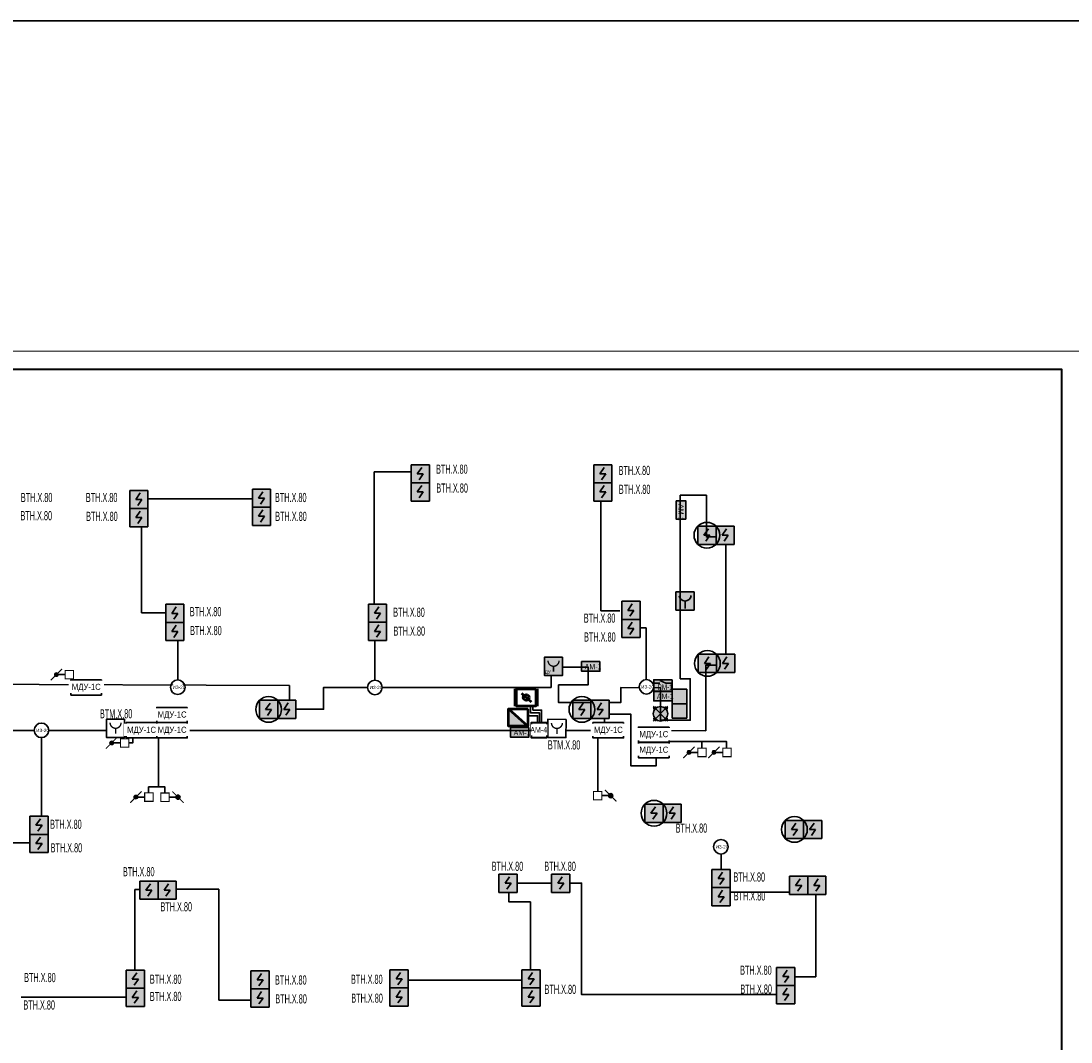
# Model space of a CAD drawing. Header units: millimetres. Extents: x 303602 to 13248484, y -10200551 to -26241.
# Tile 22 of 51: x 600357 to 629217, y -76414 to -48338. Entities that reach past the tile are written whole.
import ezdxf
from ezdxf.enums import TextEntityAlignment as Align

# ---------------------------------------------------------------- set-up
doc = ezdxf.new("R2010")
doc.units = ezdxf.units.MM
doc.set_wipeout_variables(frame=1)
doc.linetypes.add('CONTINOUS', pattern=[0])
for name, color, linetype, lineweight in [('_АПС_Оборудование', 1, 'Continuous', 30), ('RC-Извещатели_пожарные', 1, 'Continuous', 30), ('Воздуховоды', 7, 'Continuous', 18), ('Графика', 253, 'Continuous', 20), ('ОС', 5, 'Continuous', 25), ('Рамка', 7, 'Continuous', 18), ('СОУЭ', 1, 'Continuous', 30), ('СС-011-ПОЖ-СИГНАЛИЗАЦИЯ', 1, 'Continuous', 30), ('УГО АПС и АПЗ$0$_АПС_Оборудование', 1, 'Continuous', 30), ('УГО АПС и АПЗ$0$СС-011-ПОЖ-СИГНАЛИЗАЦИЯ', 1, 'Continuous', 30)]:
    doc.layers.add(name, color=color, linetype=linetype, lineweight=lineweight)
for name, color, linetype in [('EI_HATCH_GALV', 7, 'Continuous'), ('АПС', 5, 'Continuous'), ('АПС_Оборудование', 1, 'Continuous'), ('ССПС', 5, 'Continuous'), ('формат', 250, 'Continuous')]:
    doc.layers.add(name, color=color, linetype=linetype)
doc.layers.add('УГО АПС и АПЗ$0$СС_СОУЭ', color=7, linetype='Continuous', lineweight=35, true_color=0x004961)
doc.styles.add('Arial', font='arial.ttf', dxfattribs={"width": 0.9, "height": 700})
doc.styles.add('Arial Narrow', font='ARIALN.TTF', dxfattribs={"width": 0.9, "height": 600})
doc.styles.add('Arial Narrow_Нум', font='ARIALN.TTF', dxfattribs={"width": 0.7, "height": 250})
doc.styles.add('Arial_2', font='arial.ttf', dxfattribs={"width": 0.9, "height": 400})
doc.styles.add('CP.Text', font='arial.ttf')
doc.styles.get("Standard").update_dxf_attribs({"font": 'isocpeur.ttf', "width": 0.9})

# ---------------------------------------------------------------- blocks, each defined once
blk = doc.blocks.new('*U39')
at = {"color": 0, "lineweight": 0}
blk.add_lwpolyline([(-594, 0), (0, 0), (0, 420), (-594, 420)], close=True, dxfattribs=at)
at = {"lineweight": 40}
blk.add_lwpolyline([(-574, 5), (-5, 5), (-5, 415), (-574, 415)], close=True, dxfattribs=at)
at = {"style": 'Arial', "width": 0.9, "flags": 8}
blk.add_attdef('FORMAT', (-36.87, 1.26), '', height=2.8, dxfattribs=at)
blk = doc.blocks.new('RC-UGO-IRA-01')
blk.add_wipeout([(2.5, 2.5), (2.5, -2.5), (-2.5, -2.5), (-2.5, 2.5)]).dxf.layer = 'RC-Извещатели_пожарные'
blk.add_wipeout([(-2.5, -2.5), (-2.5, 2.5), (2.5, 2.5), (2.5, -2.5)]).dxf.layer = 'RC-Извещатели_пожарные'
at = {"layer": 'RC-Извещатели_пожарные', "ltscale": 30}
blk.add_lwpolyline([(2.5, 2.5), (2.5, -2.5), (-2.5, -2.5), (-2.5, 2.5)], close=True, dxfattribs=at)
at = {"layer": 'RC-Извещатели_пожарные', "ltscale": 30, "const_width": 0.375}
blk.add_lwpolyline([(-1.5, 1.5, 1), (1.5, 1.5, 1)], format="xyb", dxfattribs=at)
blk.add_lwpolyline([(0, 0), (0, -1.5)], dxfattribs=at)
at = {"layer": 'RC-Извещатели_пожарные'}
blk.add_attdef('PSTN', text='', height=1.5, dxfattribs=at).set_placement((2.5, 2.5), align=Align.BOTTOM_CENTER)
blk = doc.blocks.new('ИП 212-64 прот.R3')
blk.add_wipeout([(2.5, 2.5), (2.5, -2.5), (-2.5, -2.5), (-2.5, 2.5)]).dxf.layer = 'RC-Извещатели_пожарные'
blk.add_wipeout([(-2.5, -2.5), (-2.5, 2.5), (2.5, 2.5), (2.5, -2.5)]).dxf.layer = 'RC-Извещатели_пожарные'
at = {"lineweight": 35, "true_color": 0xffffff}
h = blk.add_hatch(color=7, dxfattribs=at)
h.dxf.hatch_style = 1
h.paths.add_polyline_path([(-2.5, 2.5), (-2.5, -2.5), (2.5, -2.5), (2.5, 2.5)])
at = {"color": 1, "linetype": 'ByBlock', "lineweight": -2}
for p, q in [((0.39, 1.77), (-0.83, 0)), ((-0.83, 0), (0.83, 0)), ((0.83, 0), (-0.31, -1.63))]:
    blk.add_line(p, q, dxfattribs=at)
at = {"layer": 'RC-Извещатели_пожарные', "ltscale": 30}
for p, q in [((-2.5, -2.5), (-2.5, 2.5)), ((-2.5, 2.5), (2.5, 2.5)), ((2.5, 2.5), (2.5, -2.5)), ((2.5, -2.5), (-2.5, -2.5))]:
    blk.add_line(p, q, dxfattribs=at)
blk = doc.blocks.new('УГО АПС и АПЗ$0$A$C0ED213A1')
blk.add_wipeout([(-200, 0), (0, -200), (200, 0), (0, 200)])
blk.add_circle((0, 0), 200)
at = {"layer": 'УГО АПС и АПЗ$0$СС-011-ПОЖ-СИГНАЛИЗАЦИЯ', "color": 1, "style": 'CP.Text', "width": 0.8}
blk.add_text('ИЗ-2О', height=90, dxfattribs=at).set_placement((-145, -47))
blk = doc.blocks.new('РМ-4схема')
at = {"lineweight": 40, "ltscale": 2, "true_color": 0xffffff}
h = blk.add_hatch(color=7, dxfattribs=at)
h.dxf.hatch_style = 1
h.paths.add_polyline_path([(-154589, 33976), (-154086, 33976), (-154086, 34289), (-154589, 34289)])
at = {"layer": 'ОС', "color": 1, "lineweight": 30}
for p, q in [((-154420, 34196, 0), (-154589, 34196, 0)), ((-154260, 34196, 0), (-154420, 34270, 0)), ((-154086, 34196, 0), (-154260, 34196, 0))]:
    blk.add_line(p, q, dxfattribs=at)
at = {"layer": 'ОС', "color": 1, "lineweight": 30, "elevation": 0}
blk.add_lwpolyline([(-154086, 34289), (-154589, 34289), (-154589, 33976), (-154086, 33976)], close=True, dxfattribs=at)
at = {"layer": 'ССПС', "color": 1, "lineweight": -2, "ltscale": 1000, "style": 'Arial Narrow_Нум', "width": 0.8}
blk.add_text('РМ-1', height=151, dxfattribs=at).set_placement((-154484, 34011, 0))
blk = doc.blocks.new('авфывыа')
at = {"lineweight": 40, "ltscale": 2, "true_color": 0xffffff}
h = blk.add_hatch(color=7, dxfattribs=at)
h.dxf.hatch_style = 1
h.paths.add_polyline_path([(287843, 200199), (287340, 200199), (287340, 199936), (287843, 199936)])
at = {"layer": 'ОС', "color": 1, "lineweight": 30}
blk.add_lwpolyline([(287843, 200199), (287340, 200199), (287340, 199936), (287843, 199936)], close=True, dxfattribs=at)
at = {"layer": 'ССПС', "color": 1, "lineweight": -2, "ltscale": 1000, "style": 'Arial Narrow', "width": 0.9}
blk.add_text('АМ-1', height=150, dxfattribs=at).set_placement((287425, 199988))
blk = doc.blocks.new('УДП')
at = {"color": 30}
blk.add_wipeout([(324223, -148669), (324222, -149169), (323722, -149169), (323723, -148669)], dxfattribs=at).dxf.layer = 'RC-Извещатели_пожарные'
blk.add_wipeout([(323722, -149169), (323723, -148669), (324223, -148669), (324222, -149169)], dxfattribs=at).dxf.layer = 'RC-Извещатели_пожарные'
at = {"layer": 'EI_HATCH_GALV', "lineweight": 30, "true_color": 0xffffff}
h = blk.add_hatch(color=7, dxfattribs=at)
h.dxf.hatch_style = 1
h.paths.add_polyline_path([(324223, -148669), (324222, -149169), (323722, -149169), (323723, -148669)])
at = {"layer": 'RC-Извещатели_пожарные', "color": 30, "ltscale": 30}
blk.add_lwpolyline([(324223, -148669), (324222, -149169), (323722, -149169), (323723, -148669)], close=True, dxfattribs=at)
at = {"layer": 'RC-Извещатели_пожарные', "color": 30, "ltscale": 30, "const_width": 37.5}
blk.add_lwpolyline([(323823, -148769, 1), (324123, -148769, 1)], format="xyb", dxfattribs=at)
blk.add_lwpolyline([(323972, -148919), (323972, -149069)], dxfattribs=at)
at = {"color": 30, "lineweight": 30, "style": 'Arial Narrow', "width": 0.9}
blk.add_text('ДУ', height=100, dxfattribs=at).set_placement((323814, -149078), align=Align.MIDDLE_CENTER)
blk = doc.blocks.new('ам-4')
blk.add_wipeout([(-197, 213), (223, 213), (223, -207), (-197, -207)]).dxf.layer = 'АПС_Оборудование'
at = {"layer": '_АПС_Оборудование', "lineweight": 40, "ltscale": 100}
blk.add_lwpolyline([(223, -207), (-197, -207), (-197, 213), (223, 213)], close=True, dxfattribs=at)
at = {"layer": '_АПС_Оборудование', "ltscale": 100, "insert": (15, 13), "char_height": 150, "attachment_point": 5, "style": 'Arial Narrow', "bg_fill": 2}
blk.add_mtext_dynamic_manual_height_columns('\\pxi-0.17961;АМ-4', width=300, gutter_width=144375, heights=[0], dxfattribs=at)
blk = doc.blocks.new('_МДУ')
at = {"color": 1}
blk.add_wipeout([(-350, 175), (350, 175), (350, -175), (-350, -175)], dxfattribs=at)
at = {"layer": 'АПС', "color": 1, "lineweight": 30, "ltscale": 200}
blk.add_lwpolyline([(350, 175), (-350, 175), (-350, -175), (350, -175)], close=True, dxfattribs=at)
at = {"layer": 'АПС', "color": 0, "lineweight": 30, "ltscale": 200, "insert": (3, -9), "char_height": 140, "width": 668.29, "attachment_point": 5, "style": 'Arial_2', "bg_fill": 2}
blk.add_mtext('МДУ-1С', dxfattribs=at)
blk = doc.blocks.new('УГО АПС и АПЗ$0$точка сбора')
h = blk.add_hatch(color=255)
h.dxf.hatch_style = 1
h.paths.add_polyline_path([(0, 0), (-88, 88, 0.198912), (-125, 0, 0.198912), (-88, -88)])
h.paths.add_polyline_path([(125, 0, 0.198912), (88, 88), (0, 0), (88, -88, 0.198912)])
h = blk.add_hatch(color=2)
h.dxf.hatch_style = 1
h.paths.add_polyline_path([(88, -88), (0, 0), (-88, -88, 0.414214)])
h.paths.add_polyline_path([(88, 88, 0.414214), (-88, 88), (0, 0)])
at = {"layer": 'УГО АПС и АПЗ$0$СС_СОУЭ', "color": 1}
for p, q in [((-88, 88), (-125, 125)), ((-88, 88), (-125, 88)), ((-88, 88), (-88, 125)), ((88, 88), (125, 125)), ((88, 88), (88, 125)), ((88, 88), (125, 88)), ((-88, -88), (-125, -125)), ((-88, -88), (-125, -88)), ((-88, -88), (-88, -125)), ((88, -88), (125, -125)), ((88, -88), (88, -125)), ((88, -88), (125, -88))]:
    blk.add_line(p, q, dxfattribs=at)
for points in [[(-88, 88), (88, -88)], [(-88, -88), (88, 88)]]:
    blk.add_lwpolyline(points, dxfattribs=at)
blk.add_circle((0, 0), 125, dxfattribs=at)
blk = doc.blocks.new('УГО АПС и АПЗ$0$A$C7da512b9')
at = {"true_color": 0xffffff}
h = blk.add_hatch(color=7, dxfattribs=at)
h.dxf.hatch_style = 1
h.paths.add_polyline_path([(0, 199.9872), (-399.9744, 199.9872), (-399.9744, -199.9872), (0, -199.9872)])
at = {"lineweight": 35, "true_color": 0x0a0aff}
for points in [[(0, 74.9952), (0, 199.9872), (-399.9744, 199.9872), (-399.9744, 74.9952)], [(-399.9744, -74.9952), (-399.9744, -199.9872), (0, -199.9872), (0, -74.9952)]]:
    blk.add_hatch(color=5, dxfattribs=at).paths.add_polyline_path(points)
at = {"color": 5, "lineweight": 35, "true_color": 0x0a0aff}
for p, q in [((-399.9744, 199.9872), (-399.9744, -199.9872)), ((0, 199.9872), (-399.9744, 199.9872)), ((0, -199.9872), (0, 199.9872)), ((-399.9744, -199.9872), (0, -199.9872))]:
    blk.add_line(p, q, dxfattribs=at)
blk = doc.blocks.new('*U96')
at = {"lineweight": 35, "true_color": 0xffffff}
h = blk.add_hatch(color=7, dxfattribs=at)
h.dxf.hatch_style = 1
h.paths.add_polyline_path([(-2.5, 2.5), (-2.5, -2.5), (2.5, -2.5), (2.5, 2.5)])
at = {"color": 1, "linetype": 'ByBlock', "lineweight": -2}
for p, q in [((0.39, 1.76), (-0.83, 0)), ((-0.83, 0), (0.83, 0)), ((0.83, 0), (-0.31, -1.64))]:
    blk.add_line(p, q, dxfattribs=at)
at = {"color": 1, "linetype": 'ByBlock', "lineweight": -2, "ltscale": 0.1}
blk.add_lwpolyline([(-2.5, 2.5), (2.5, 2.5), (2.5, -2.5), (-2.5, -2.5)], close=True, dxfattribs=at)
at = {"layer": 'RC-Извещатели_пожарные'}
blk.add_circle((0, 0), 3.54, dxfattribs=at)
at = {"layer": 'RC-Извещатели_пожарные', "style": 'Arial Narrow_Нум', "width": 0.7}
blk.add_attdef('PSTN', text='', height=2.5, dxfattribs=at).set_placement((5.33, 2.66), align=Align.BOTTOM_CENTER)
blk = doc.blocks.new('пд_пр')
at = {"layer": 'Воздуховоды', "true_color": 0x008800}
h = blk.add_hatch(color=96, dxfattribs=at)
h.dxf.hatch_style = 1
h.paths.add_polyline_path([(468765, -40912, 1), (468654, -40912, 1)])
at = {"layer": 'Воздуховоды', "color": 96, "lineweight": 30, "true_color": 0x008800}
blk.add_line((468640, -40912), (468467, -40912), dxfattribs=at)
at = {"layer": 'Воздуховоды', "color": 96, "true_color": 0x008800, "const_width": 29.5}
blk.add_lwpolyline([(468237, -41028), (468468, -41028), (468467, -40797), (468237, -40797)], close=True, dxfattribs=at)
for points in [[(468553, -40755), (468671, -40873)], [(468749, -40951), (468867, -41069)]]:
    blk.add_lwpolyline(points, dxfattribs=at)
at = {"layer": 'Воздуховоды', "color": 96, "true_color": 0x008800}
blk.add_circle((468710, -40912), 55.4, dxfattribs=at)
blk = doc.blocks.new('озк_выт')
at = {"layer": 'УГО АПС и АПЗ$0$_АПС_Оборудование', "ltscale": 200}
h = blk.add_hatch(color=5, dxfattribs=at)
h.dxf.hatch_style = 1
h.paths.add_polyline_path([(468756, -41333, 1), (468645, -41333, 1)])
at = {"color": 5, "const_width": 29.5}
blk.add_lwpolyline([(468544, -41177), (468661, -41294)], dxfattribs=at)
at = {"layer": 'УГО АПС и АПЗ$0$_АПС_Оборудование', "color": 5, "lineweight": 35, "ltscale": 200}
blk.add_line((468631, -41333), (468458, -41334), dxfattribs=at)
at = {"layer": 'УГО АПС и АПЗ$0$_АПС_Оборудование', "color": 5, "const_width": 29.5}
blk.add_lwpolyline([(468227, -41449), (468458, -41449), (468458, -41218), (468227, -41218)], close=True, dxfattribs=at)
blk.add_lwpolyline([(468740, -41373), (468857, -41490)], dxfattribs=at)
at = {"layer": 'УГО АПС и АПЗ$0$_АПС_Оборудование', "color": 5}
blk.add_circle((468700, -41333), 55.4, dxfattribs=at)
blk = doc.blocks.new('пд_выт')
at = {"layer": 'Воздуховоды', "true_color": 0xcd6928}
h = blk.add_hatch(color=32, dxfattribs=at)
h.dxf.hatch_style = 1
h.paths.add_polyline_path([(468770, -40558, 1), (468659, -40558, 1)])
at = {"layer": 'Воздуховоды', "color": 32, "lineweight": 30, "true_color": 0xcd6928}
blk.add_line((468645, -40558), (468472, -40558), dxfattribs=at)
at = {"layer": 'Воздуховоды', "color": 32, "true_color": 0xcd6928, "const_width": 29.5}
for points in [[(468558, -40401), (468675, -40519)], [(468754, -40597), (468871, -40714)]]:
    blk.add_lwpolyline(points, dxfattribs=at)
blk.add_lwpolyline([(468242, -40674), (468472, -40673), (468472, -40443), (468241, -40443)], close=True, dxfattribs=at)
at = {"layer": 'Воздуховоды', "color": 32, "true_color": 0xcd6928}
blk.add_circle((468715, -40558), 55.4, dxfattribs=at)
blk = doc.blocks.new('озк_пр')
at = {"layer": 'УГО АПС и АПЗ$0$_АПС_Оборудование', "ltscale": 200}
h = blk.add_hatch(color=1, dxfattribs=at)
h.dxf.hatch_style = 1
h.paths.add_polyline_path([(468761, -41723, 1), (468650, -41723, 1)])
at = {"color": 1, "const_width": 29.5}
blk.add_lwpolyline([(468549, -41567), (468666, -41684)], dxfattribs=at)
at = {"layer": 'УГО АПС и АПЗ$0$_АПС_Оборудование', "color": 1, "lineweight": 35, "ltscale": 200}
blk.add_line((468636, -41723), (468463, -41723), dxfattribs=at)
at = {"layer": 'УГО АПС и АПЗ$0$_АПС_Оборудование', "color": 1, "const_width": 29.5}
blk.add_lwpolyline([(468233, -41839), (468463, -41839), (468463, -41608), (468232, -41608)], close=True, dxfattribs=at)
blk.add_lwpolyline([(468745, -41762), (468862, -41880)], dxfattribs=at)
at = {"layer": 'УГО АПС и АПЗ$0$_АПС_Оборудование', "color": 1}
blk.add_circle((468706, -41723), 55.4, dxfattribs=at)
blk = doc.blocks.new('СПЖ')
at = {"layer": 'Графика', "lineweight": 50}
blk.add_hatch(color=1, dxfattribs=at).paths.add_polyline_path([(304821, -36194), (304291, -35711), (304291, -36194)])
at = {"layer": 'Графика', "color": 1, "lineweight": 50}
blk.add_line((304291, -35711), (304821, -36194), dxfattribs=at)
blk.add_lwpolyline([(304821, -35711), (304821, -36194), (304291, -36194), (304291, -35711)], close=True, dxfattribs=at)
blk = doc.blocks.new('ДЗ')
at = {"layer": 'Графика', "color": 1, "lineweight": 50}
for p, q in [((304243, -36530), (304243, -37013)), ((304423, -36650), (304688, -36892)), ((304859, -36530), (304859, -37013))]:
    blk.add_line(p, q, dxfattribs=at)
blk.add_lwpolyline([(304821, -36530), (304821, -37013), (304291, -37013), (304291, -36530)], close=True, dxfattribs=at)
blk.add_circle((304556, -36771), 81.3, dxfattribs=at)
blk = doc.blocks.new('*U89')
at = {"linetype": 'Continuous', "lineweight": -2, "true_color": 0xffffff}
h = blk.add_hatch(color=7, dxfattribs=at)
h.dxf.hatch_style = 1
h.paths.add_polyline_path([(0, 500), (0, 0), (500, 0), (500, 500)])
at = {"color": 1, "linetype": 'Continuous', "lineweight": -2}
blk.add_line((250, 250), (250, 43), dxfattribs=at)
blk.add_lwpolyline([(0, 500), (500, 500), (500, 0), (0, 0)], close=True, dxfattribs=at)
blk.add_arc((250, 417), 167, 186.4495, 353.5853, dxfattribs=at)
at = {"color": 0, "linetype": 'Continuous', "lineweight": -2, "style": 'Arial Narrow_Нум'}
for tag, p in [('INDEX', (-63, -235)), ('NUM_DEVICE', (-64, -630))]:
    blk.add_attdef(tag, p, '', height=125, dxfattribs=at)
at = {"color": 0, "linetype": 'Continuous', "lineweight": -2, "style": 'Arial Narrow_Нум', "flags": 1}
for tag, p in [('NAME_DEVICE', (-64, -421)), ('NUM_POM', (-82, -847))]:
    blk.add_attdef(tag, p, '', height=125, dxfattribs=at)

msp = doc.modelspace()

# ---------------------------------------------------------------- linework, layer by layer
at = {"layer": 'RC-Извещатели_пожарные', "lineweight": 30}
for points in [[(598560, -66575), (607733, -66611), (607733, -67262), (608676, -67262), (608676, -66664), (614929, -66664), (614929, -66105), (615943, -66105), (615943, -66593), (615133, -66593), (615133, -67080), (616841, -67080), (616841, -66668), (617936, -66672), (617936, -67567), (618754, -67567), (618754, -66425), (618477, -66425), (618477, -61377), (619195, -61377), (619195, -62526), (619727, -62526), (619727, -66052), (619180, -66052), (619180, -67855), (617814, -67848), (617814, -68823), (617122, -68823), (617122, -67402), (616398, -67402), (616398, -67850), (596721, -67850)], [(621127, -75111), (615763, -75111), (615763, -72044), (613768, -72044), (613768, -72563), (614361, -72563), (614361, -74427)]]:
    msp.add_lwpolyline(points, dxfattribs=at)
at = {"layer": 'Рамка'}
msp.add_lwpolyline([(572067, -98921), (628967, -98921), (628967, -57921), (572067, -57921)], close=True, dxfattribs=at)
at = {"layer": 'СС-011-ПОЖ-СИГНАЛИЗАЦИЯ', "lineweight": 30}
msp.add_line((605792, -72215), (605792, -75263), dxfattribs=at)
at = {"layer": 'СС-011-ПОЖ-СИГНАЛИЗАЦИЯ', "color": 30, "lineweight": 30, "true_color": 0xf26722}
for points in [[(619073, -68337), (619073, -68155)], [(604135, -69399), (604313, -69399), (604313, -69567)]]:
    msp.add_lwpolyline(points, dxfattribs=at)

# ---------------------------------------------------------------- block references
at = {"color": 6, "rotation": 270}
msp.add_blockref('авфывыа', (418432, 225804), dxfattribs=at)
at = {"color": 7, "linetype": 'CONTINOUS', "lineweight": 30, "ltscale": 100, "xscale": 1.000735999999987, "yscale": 1.000735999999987, "zscale": 1.000735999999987}
msp.add_blockref('*U89', (618359, -64539), dxfattribs=at)
at = {"color": 6}
msp.add_blockref('авфывыа', (328425, -266153), dxfattribs=at)
at = {"layer": 'RC-Извещатели_пожарные', "lineweight": 30}
msp.add_blockref('ДЗ', (309687, -30169), dxfattribs=at)
at = {"layer": 'СС-011-ПОЖ-СИГНАЛИЗАЦИЯ', "lineweight": 30, "xscale": -1}
for p in [(1087430, -27894), (1088118, -27894), (1072228, -29122)]:
    msp.add_blockref('пд_выт', p, dxfattribs=at)
at = {"layer": 'СС-011-ПОЖ-СИГНАЛИЗАЦИЯ', "lineweight": 30}
for name, p in [('озк_выт', (135973, -28348)), ('озк_пр', (147860, -27917))]:
    msp.add_blockref(name, p, dxfattribs=at)
at = {"layer": 'УГО АПС и АПЗ$0$_АПС_Оборудование', "rotation": 270}
for p in [(618458, -67112), (618458, -67512)]:
    msp.add_blockref('УГО АПС и АПЗ$0$A$C7da512b9', p, dxfattribs=at)
at = {"layer": 'УГО АПС и АПЗ$0$_АПС_Оборудование', "xscale": 1.6, "yscale": 1.6, "zscale": 1.6, "rotation": 270}
msp.add_blockref('УГО АПС и АПЗ$0$точка сбора', (617934, -67388, 0), dxfattribs=at)
at = {"layer": 'формат', "xscale": 100, "yscale": 100, "zscale": 100}
msp.add_blockref('*U39', (629467, -99421), dxfattribs=at)

# ---------------------------------------------------------------- texts
at = {"color": 0, "linetype": 'ByBlock', "lineweight": -2, "style": 'Arial Narrow', "width": 0.7, "flags": 1}
for p in [(611765, -60787), (616782, -60822), (611772, -61306), (616789, -61341), (600352, -61566), (602139, -61566), (600342, -62066), (602146, -62085), (607343, -62085), (604997, -64705), (610587, -64721), (605004, -65224), (610594, -65240), (618350, -70657), (613293, -71707), (614739, -71707), (600442, -74766), (603899, -74813), (607338, -74834), (603899, -75285), (614747, -75090), (600422, -75521), (607345, -75353)]:
    msp.add_attdef('ВТН.Х.80', p, '', height=250, dxfattribs=at)

# ---------------------------------------------------------------- next in the draw order: block references
at = {"layer": '_АПС_Оборудование', "color": 0, "lineweight": 30, "xscale": 1.2, "yscale": 1.2, "zscale": 1.2}
for p in [(602148, -66662), (604508, -67842), (616498, -67842), (617748, -68389)]:
    msp.add_blockref('_МДУ', p, dxfattribs=at)
at = {"layer": 'RC-Извещатели_пожарные', "xscale": 99.9999999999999, "yscale": 99.9999999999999, "zscale": 99.9999999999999, "rotation": 359.9525678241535}
for p in [(602956, -67787), (615087, -67791)]:
    msp.add_blockref('RC-UGO-IRA-01', p, dxfattribs=at)
at = {"layer": 'СОУЭ', "color": 6, "xscale": 100, "yscale": 100, "zscale": 100}
for p in [(611332, -60789), (616348, -60789), (603595, -61494), (606967, -61458), (619711, -62479), (617121, -64544), (604586, -64627), (610155, -64622), (619723, -66003), (607663, -67268), (618256, -70124), (600852, -70454), (613745, -72050), (615191, -72050), (619598, -71918), (621732, -72107), (603873, -72237), (603499, -74686), (606928, -74705), (610748, -74677), (614376, -74677), (621377, -74611)]:
    msp.add_blockref('ИП 212-64 прот.R3', p, dxfattribs=at)
at = {"layer": 'СС-011-ПОЖ-СИГНАЛИЗАЦИЯ', "lineweight": 30}
msp.add_blockref('УДП', (291021, 82837), dxfattribs=at)
at = {"layer": 'УГО АПС и АПЗ$0$_АПС_Оборудование'}
for p in [(604667, -66658), (610084, -66663), (617549, -66647), (600920, -67843), (619594, -71045)]:
    msp.add_blockref('УГО АПС и АПЗ$0$A$C0ED213A1', p, dxfattribs=at)

# ---------------------------------------------------------------- next in the draw order: linework, layer by layer
at = {"layer": 'СС-011-ПОЖ-СИГНАЛИЗАЦИЯ', "lineweight": 30}
for p, q in [((610060, -64372), (610060, -60735)), ((610060, -60735), (611082, -60735)), ((603845, -61477), (606717, -61477)), ((604332, -64614), (603670, -64614)), ((616819, -64555), (616295, -64555)), ((617543, -66449), (617543, -65027)), ((600920, -68045), (600920, -70198)), ((619598, -71668), (619598, -71253)), ((603482, -74446), (603482, -72221)), ((603482, -72221), (603619, -72221)), ((611000, -74712), (614122, -74712)), ((622205, -74621), (621616, -74621))]:
    msp.add_line(p, q, dxfattribs=at)
at = {"layer": 'СС-011-ПОЖ-СИГНАЛИЗАЦИЯ', "color": 30, "lineweight": 30, "true_color": 0xf26722}
msp.add_lwpolyline([(616208, -69525), (616208, -68052)], dxfattribs=at)

# ---------------------------------------------------------------- next in the draw order: block references
msp.add_blockref('РМ-4схема', (772339, -100741, 0))
at = {"color": 6}
msp.add_blockref('авфывыа', (330410, -266971), dxfattribs=at)
at = {"layer": '_АПС_Оборудование', "color": 0, "lineweight": 30, "xscale": 1.2, "yscale": 1.2, "zscale": 1.2}
for p in [(604508, -67422), (617748, -67962)]:
    msp.add_blockref('_МДУ', p, dxfattribs=at)
at = {"layer": 'RC-Извещатели_пожарные', "xscale": 100, "yscale": 100, "zscale": 100}
for p in [(619211, -62479), (619223, -66003), (607163, -67268), (617756, -70124)]:
    msp.add_blockref('*U96', p, dxfattribs=at)
at = {"layer": 'СОУЭ', "color": 6, "xscale": 100, "yscale": 100, "zscale": 100}
for p in [(611332, -61289), (616348, -61289), (603595, -61994), (606967, -61958), (604586, -65127), (610155, -65122), (617121, -65044), (616274, -67268), (600852, -70954), (622232, -72107), (604373, -72237), (619598, -72418), (603499, -75186), (606928, -75205), (610748, -75177), (614376, -75177), (621377, -75111)]:
    msp.add_blockref('ИП 212-64 прот.R3', p, dxfattribs=at)
at = {"layer": 'СС-011-ПОЖ-СИГНАЛИЗАЦИЯ', "lineweight": 30, "xscale": -1}
msp.add_blockref('пд_пр', (1070040, -25400), dxfattribs=at)

# ---------------------------------------------------------------- next in the draw order: texts
at = {"color": 0, "linetype": 'ByBlock', "lineweight": -2, "style": 'Arial Narrow', "width": 0.7, "flags": 1}
for tag, p in [('ВТМ.Х.80', (602526, -67512)), ('ВТМ.Х.80', (614839, -68369)), ('ВТН.Х.80', (601156, -70552)), ('ВТН.Х.80', (619940, -72002)), ('ВТН.Х.80', (620122, -74564))]:
    msp.add_attdef(tag, p, '', height=250, dxfattribs=at)

# ---------------------------------------------------------------- next in the draw order: linework, layer by layer
at = {"layer": 'СС-011-ПОЖ-СИГНАЛИЗАЦИЯ', "lineweight": 30}
for p, q in [((616295, -64555), (616295, -61529)), ((603670, -64614), (603670, -62246)), ((617543, -65027), (617378, -65027)), ((604666, -66458), (604666, -65379)), ((610083, -66464), (610083, -65373)), ((600607, -70938), (600074, -70938)), ((604622, -72215), (605792, -72215)), ((621477, -72293), (619859, -72293)), ((622205, -72358), (622205, -74621)), ((600357, -75184), (603233, -75184)), ((605792, -75263), (606678, -75263))]:
    msp.add_line(p, q, dxfattribs=at)
at = {"layer": 'СС-011-ПОЖ-СИГНАЛИЗАЦИЯ', "color": 30, "lineweight": 30, "true_color": 0xf26722}
msp.add_lwpolyline([(618168, -68155), (619749, -68155), (619749, -68337)], dxfattribs=at)

# ---------------------------------------------------------------- next in the draw order: block references
at = {"layer": '_АПС_Оборудование', "color": 0, "lineweight": 30, "xscale": 1.2, "yscale": 1.2, "zscale": 1.2}
msp.add_blockref('_МДУ', (603668, -67842), dxfattribs=at)
at = {"layer": '_АПС_Оборудование'}
msp.add_blockref('ам-4', (614585, -67842), dxfattribs=at)
at = {"layer": 'RC-Извещатели_пожарные', "xscale": 100, "yscale": 100, "zscale": 100}
msp.add_blockref('*U96', (615774, -67268), dxfattribs=at)

# ---------------------------------------------------------------- next in the draw order: texts
at = {"color": 0, "linetype": 'ByBlock', "lineweight": -2, "style": 'Arial Narrow', "width": 0.7, "flags": 1}
for p in [(607336, -61566), (615826, -64883), (615833, -65402), (601170, -71199), (603158, -71856), (619947, -72521), (604189, -72819), (609427, -74814), (620129, -75083), (609434, -75333)]:
    msp.add_attdef('ВТН.Х.80', p, '', height=250, dxfattribs=at)

# ---------------------------------------------------------------- next in the draw order: linework, layer by layer
at = {"layer": 'RC-Извещатели_пожарные', "lineweight": 30}
msp.add_lwpolyline([(329285, -48338), (1052378, -48338), (1052378, -104490), (329285, -104490)], close=True, dxfattribs=at)
at = {"layer": 'СС-011-ПОЖ-СИГНАЛИЗАЦИЯ', "color": 30, "lineweight": 30, "true_color": 0xf26722}
for points in [[(614612, -67629), (614612, -67365), (614363, -67365), (614363, -67181)], [(614665, -67623), (614665, -67286), (614426, -67286), (614426, -67181)], [(614554, -67623), (614554, -67443), (614286, -67443)], [(603319, -68191), (603430, -68191), (603430, -68052)], [(604135, -68052), (604135, -69399), (603862, -69399), (603862, -69552)]]:
    msp.add_lwpolyline(points, dxfattribs=at)

# ---------------------------------------------------------------- next in the draw order: block references
at = {"color": 6}
msp.add_blockref('авфывыа', (326472, -267969), dxfattribs=at)
at = {"layer": 'RC-Извещатели_пожарные', "lineweight": 30}
msp.add_blockref('СПЖ', (309465, -31539), dxfattribs=at)
at = {"layer": 'СС-011-ПОЖ-СИГНАЛИЗАЦИЯ', "lineweight": 30, "xscale": -1}
msp.add_blockref('пд_выт', (1071561, -27633), dxfattribs=at)

# ---------------------------------------------------------------- next in the draw order: block references
at = {"layer": 'СОУЭ', "color": 6, "xscale": 100, "yscale": 100, "zscale": 100}
msp.add_blockref('ИП 212-64 прот.R3', (622115, -70569), dxfattribs=at)

# ---------------------------------------------------------------- next in the draw order: block references
at = {"layer": 'RC-Извещатели_пожарные', "xscale": 100, "yscale": 100, "zscale": 100}
msp.add_blockref('*U96', (621615, -70569), dxfattribs=at)

doc.saveas('drawing.dxf')
